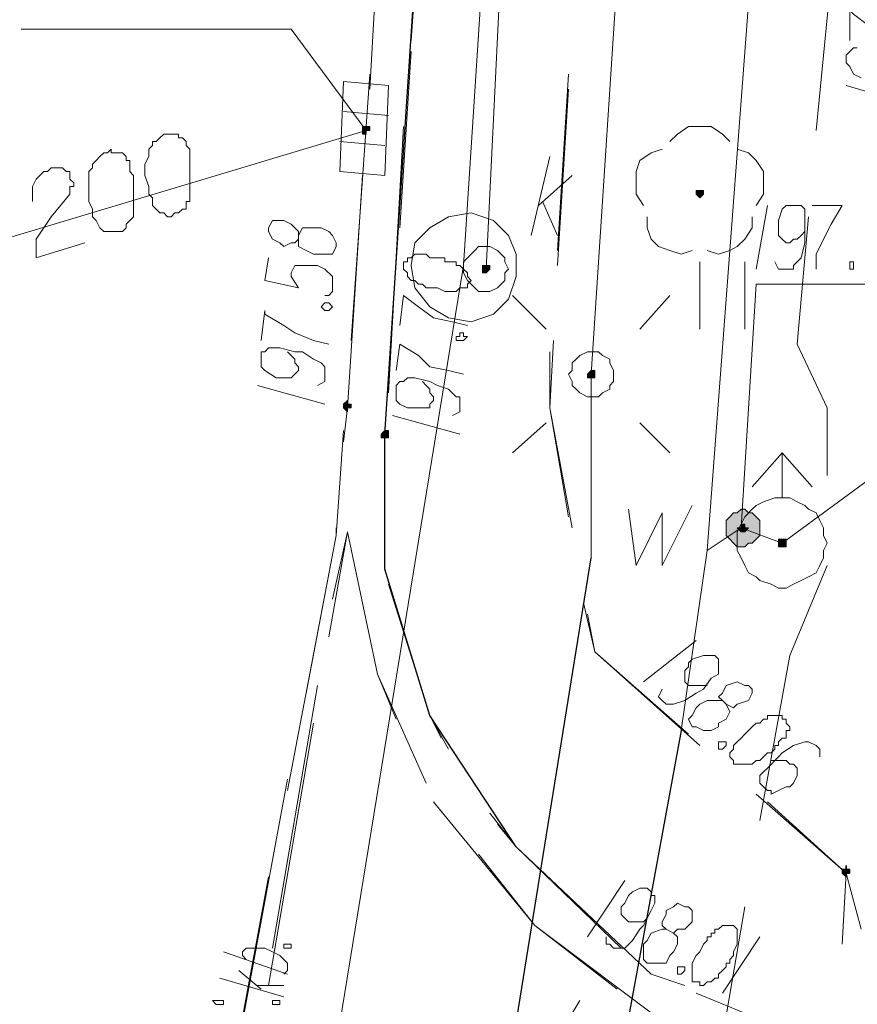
# Model space of a CAD drawing. Header units: metres. Extents: x 7431553 to 7432401, y 5544342 to 5544539.
# Tile 28 of 180: x 7432083.06 to 7432092.52, y 5544420.24 to 5544431.35. Entities that reach past the tile are written whole.
import ezdxf

# ---------------------------------------------------------------- set-up
doc = ezdxf.new("R2010")
doc.units = ezdxf.units.M
doc.header["$MEASUREMENT"] = 0
doc.layers.add('BG-PR90-PB-PZT-PZT01_2026_04_14$0$MAPA DCP', color=7, linetype='Continuous', lineweight=0)
doc.layers.add('PRIMETECH_XREF', color=7, linetype='Continuous', lineweight=5)

# ---------------------------------------------------------------- blocks, each defined once
blk = doc.blocks.new('BG-PR90-PB-PZT-PZT01_2026_04_14$0$Naddrwiną2025_v2klauzulap')
at = {"layer": 'BG-PR90-PB-PZT-PZT01_2026_04_14$0$MAPA DCP', "linetype": 'Continuous', "lineweight": 0, "transparency": 33554559}
for color, points in [(256, [(7431740.619, 5544506.562), (7431740.619, 5544506.562), (7431740.619, 5544506.562), (7431740.619, 5544506.562), (7431740.619, 5544506.562), (7431740.661, 5544506.605), (7431740.661, 5544506.605), (7431740.661, 5544506.605), (7431740.619, 5544506.605), (7431740.619, 5544506.647), (7431740.619, 5544506.647), (7431740.619, 5544506.647), (7431740.619, 5544506.647), (7431740.577, 5544506.647), (7431740.577, 5544506.647), (7431740.577, 5544506.647), (7431740.577, 5544506.605), (7431740.577, 5544506.605), (7431740.534, 5544506.605), (7431740.577, 5544506.605), (7431740.577, 5544506.562), (7431740.577, 5544506.562), (7431740.577, 5544506.562), (7431740.577, 5544506.562), (7431740.577, 5544506.562)]), (5, [(7431736.894, 5544505.843), (7431736.894, 5544505.843), (7431736.894, 5544505.843), (7431736.936, 5544505.843), (7431736.936, 5544505.843), (7431736.936, 5544505.885), (7431736.936, 5544505.885), (7431736.936, 5544505.885), (7431736.936, 5544505.885), (7431736.936, 5544505.927), (7431736.894, 5544505.927), (7431736.894, 5544505.927), (7431736.894, 5544505.927), (7431736.894, 5544505.927), (7431736.851, 5544505.927), (7431736.851, 5544505.927), (7431736.851, 5544505.885), (7431736.851, 5544505.885), (7431736.851, 5544505.885), (7431736.851, 5544505.885), (7431736.851, 5544505.843), (7431736.851, 5544505.843), (7431736.851, 5544505.843)]), (5, [(7431736.724, 5544505.25), (7431736.809, 5544505.25), (7431736.851, 5544505.292), (7431736.894, 5544505.335), (7431736.936, 5544505.377), (7431736.936, 5544505.419), (7431736.936, 5544505.462), (7431736.894, 5544505.504), (7431736.894, 5544505.546), (7431736.851, 5544505.589), (7431736.809, 5544505.631), (7431736.767, 5544505.631), (7431736.682, 5544505.631), (7431736.64, 5544505.631), (7431736.597, 5544505.589), (7431736.555, 5544505.546), (7431736.555, 5544505.504), (7431736.513, 5544505.462), (7431736.513, 5544505.419), (7431736.555, 5544505.377), (7431736.555, 5544505.335), (7431736.597, 5544505.292), (7431736.64, 5544505.25), (7431736.64, 5544505.25)]), (5, [(7431736.724, 5544505.377), (7431736.724, 5544505.377), (7431736.767, 5544505.419), (7431736.767, 5544505.419), (7431736.767, 5544505.419), (7431736.767, 5544505.419), (7431736.767, 5544505.419), (7431736.767, 5544505.462), (7431736.767, 5544505.462), (7431736.767, 5544505.462), (7431736.767, 5544505.462), (7431736.724, 5544505.504), (7431736.724, 5544505.504), (7431736.724, 5544505.504), (7431736.724, 5544505.462), (7431736.682, 5544505.462), (7431736.682, 5544505.462), (7431736.682, 5544505.462), (7431736.682, 5544505.419), (7431736.682, 5544505.419), (7431736.682, 5544505.419), (7431736.682, 5544505.419), (7431736.724, 5544505.419)]), (256, [(7431734.946, 5544503.726), (7431734.946, 5544503.768), (7431734.989, 5544503.768), (7431734.989, 5544503.768), (7431734.989, 5544503.768), (7431734.989, 5544503.768), (7431735.031, 5544503.768), (7431735.031, 5544503.768), (7431735.031, 5544503.768), (7431735.031, 5544503.768), (7431735.031, 5544503.726), (7431735.031, 5544503.726), (7431735.031, 5544503.726), (7431735.031, 5544503.726), (7431735.031, 5544503.684), (7431734.989, 5544503.684), (7431734.989, 5544503.684), (7431734.989, 5544503.684), (7431734.989, 5544503.684)]), (256, [(7431735.666, 5544501.355), (7431735.708, 5544501.355), (7431735.708, 5544501.355), (7431735.708, 5544501.355), (7431735.708, 5544501.398), (7431735.708, 5544501.398), (7431735.708, 5544501.398), (7431735.708, 5544501.398), (7431735.708, 5544501.44), (7431735.708, 5544501.44), (7431735.708, 5544501.44), (7431735.708, 5544501.44), (7431735.666, 5544501.44), (7431735.666, 5544501.44), (7431735.666, 5544501.44), (7431735.666, 5544501.44), (7431735.624, 5544501.44), (7431735.624, 5544501.398), (7431735.624, 5544501.398), (7431735.624, 5544501.398), (7431735.624, 5544501.398)]), (256, [(7431735.37, 5544500.932), (7431735.37, 5544500.932), (7431735.37, 5544500.932), (7431735.37, 5544500.932), (7431735.37, 5544500.932), (7431735.412, 5544500.974), (7431735.412, 5544500.974), (7431735.412, 5544500.974), (7431735.37, 5544500.974), (7431735.37, 5544501.017), (7431735.37, 5544501.017), (7431735.37, 5544501.017), (7431735.37, 5544501.017), (7431735.327, 5544501.017), (7431735.327, 5544501.017), (7431735.327, 5544501.017), (7431735.327, 5544500.974), (7431735.285, 5544500.974), (7431735.285, 5544500.974), (7431735.285, 5544500.974), (7431735.327, 5544500.932), (7431735.327, 5544500.932), (7431735.327, 5544500.932), (7431735.327, 5544500.932), (7431735.327, 5544500.932)])]:
    blk.add_hatch(color=color, dxfattribs=at).paths.add_polyline_path(points)
at = {"layer": 'BG-PR90-PB-PZT-PZT01_2026_04_14$0$MAPA DCP', "linetype": 'Continuous', "lineweight": 0, "true_color": 0x009a00, "transparency": 33554559}
blk.add_hatch(color=94, dxfattribs=at).paths.add_polyline_path([(7431732.999, 5544504.954), (7431732.999, 5544504.954), (7431732.957, 5544504.996), (7431732.957, 5544504.996), (7431732.957, 5544504.996), (7431732.957, 5544504.996), (7431732.914, 5544504.996), (7431732.914, 5544504.996), (7431732.914, 5544504.996), (7431732.914, 5544504.954), (7431732.914, 5544504.954), (7431732.914, 5544504.954), (7431732.914, 5544504.911), (7431732.914, 5544504.911), (7431732.914, 5544504.911), (7431732.957, 5544504.911), (7431732.957, 5544504.911), (7431732.957, 5544504.911), (7431732.957, 5544504.911)])
at = {"layer": 'BG-PR90-PB-PZT-PZT01_2026_04_14$0$MAPA DCP', "linetype": 'Continuous', "lineweight": 0, "true_color": 0x9a3300, "transparency": 33554559}
for points in [[(7431733.803, 5544502.498), (7431733.803, 5544502.498), (7431733.803, 5544502.498), (7431733.846, 5544502.498), (7431733.846, 5544502.498), (7431733.846, 5544502.498), (7431733.846, 5544502.541), (7431733.846, 5544502.541), (7431733.846, 5544502.541), (7431733.846, 5544502.541), (7431733.803, 5544502.583), (7431733.803, 5544502.583), (7431733.803, 5544502.583), (7431733.803, 5544502.583), (7431733.761, 5544502.583), (7431733.761, 5544502.541), (7431733.761, 5544502.541), (7431733.761, 5544502.541), (7431733.761, 5544502.541), (7431733.761, 5544502.498), (7431733.761, 5544502.498), (7431733.761, 5544502.498), (7431733.761, 5544502.498)], [(7431732.237, 5544501.144), (7431732.237, 5544501.144), (7431732.237, 5544501.144), (7431732.237, 5544501.144), (7431732.237, 5544501.144), (7431732.279, 5544501.144), (7431732.279, 5544501.186), (7431732.279, 5544501.186), (7431732.237, 5544501.186), (7431732.237, 5544501.186), (7431732.237, 5544501.228), (7431732.237, 5544501.228), (7431732.237, 5544501.228), (7431732.195, 5544501.228), (7431732.195, 5544501.228), (7431732.195, 5544501.186), (7431732.195, 5544501.186), (7431732.195, 5544501.186), (7431732.195, 5544501.186), (7431732.195, 5544501.144), (7431732.195, 5544501.144), (7431732.195, 5544501.144), (7431732.195, 5544501.144), (7431732.195, 5544501.144), (7431732.195, 5544501.144)]]:
    blk.add_hatch(color=24, dxfattribs=at).paths.add_polyline_path(points)
at = {"layer": 'BG-PR90-PB-PZT-PZT01_2026_04_14$0$MAPA DCP', "linetype": 'Continuous', "lineweight": 25, "transparency": 33554687}
for points in [[(7431740.323, 5544502.879), (7431738.841, 5544501.906), (7431737.19, 5544501.398), (7431735.666, 5544501.398), (7431703.704, 5544503.514), (7431697.354, 5544503.684), (7431695.365, 5544503.811), (7431673.521, 5544505.25), (7431671.489, 5544505.419)], [(7431739.01, 5544504.742), (7431753.065, 5544502.16)], [(7431752.811, 5544501.186), (7431737.063, 5544503.726)]]:
    blk.add_lwpolyline(points, dxfattribs=at)
at = {"layer": 'BG-PR90-PB-PZT-PZT01_2026_04_14$0$MAPA DCP', "color": 1, "linetype": 'Continuous', "lineweight": 18, "transparency": 33554687}
for points in [[(7431770.083, 5544497.757), (7431763.902, 5544498.815), (7431752.811, 5544501.186), (7431737.063, 5544503.726), (7431734.989, 5544503.726), (7431705.313, 5544505.673), (7431674.537, 5544507.663), (7431671.489, 5544507.748), (7431664.504, 5544508.721), (7431660.482, 5544511.304), (7431658.831, 5544513.039), (7431657.053, 5544516.849), (7431656.249, 5544521.04), (7431658.196, 5544542.588), (7431658.873, 5544545.975), (7431662.98, 5544562.612), (7431663.276, 5544568.157), (7431664.334, 5544568.115)], [(7431729.231, 5544506.562), (7431732.237, 5544506.266)], [(7431733.211, 5544506.181), (7431734.65, 5544506.054), (7431735.37, 5544506.393), (7431736.132, 5544506.393)], [(7431737.148, 5544506.393), (7431738.164, 5544505.97), (7431740.026, 5544505.631)], [(7431741, 5544505.462), (7431743.963, 5544504.954)]]:
    blk.add_lwpolyline(points, dxfattribs=at)
at = {"layer": 'BG-PR90-PB-PZT-PZT01_2026_04_14$0$MAPA DCP', "color": 5, "linetype": 'Continuous', "lineweight": 18, "transparency": 33554687}
for points in [[(7431736.978, 5544505.038), (7431702.223, 5544507.663), (7431696.635, 5544508.129), (7431695.365, 5544508.256), (7431692.486, 5544509.06), (7431687.152, 5544510.584), (7431670.219, 5544511.473), (7431664.8, 5544511.769), (7431664.631, 5544511.812), (7431663.572, 5544511.896), (7431661.456, 5544514.225), (7431659.847, 5544514.352), (7431659.551, 5544514.394), (7431659.508, 5544514.394)], [(7431736.894, 5544505.885), (7431735.962, 5544507.155), (7431735.962, 5544510.245)], [(7431736.724, 5544505.419), (7431733.973, 5544505.589), (7431733.973, 5544508.679)], [(7431736.386, 5544505.885), (7431736.386, 5544505.97), (7431736.428, 5544506.054), (7431736.47, 5544506.139), (7431736.513, 5544506.181), (7431736.555, 5544506.266), (7431736.64, 5544506.308), (7431736.724, 5544506.351), (7431736.809, 5544506.351), (7431736.894, 5544506.393), (7431736.978, 5544506.351), (7431737.063, 5544506.351), (7431737.148, 5544506.308), (7431737.232, 5544506.266), (7431737.275, 5544506.181), (7431737.317, 5544506.097), (7431737.359, 5544506.012), (7431737.402, 5544505.927), (7431737.402, 5544505.843), (7431737.359, 5544505.758), (7431737.317, 5544505.631), (7431737.275, 5544505.589), (7431737.232, 5544505.504), (7431737.148, 5544505.462), (7431737.063, 5544505.419), (7431736.978, 5544505.377), (7431736.851, 5544505.377), (7431736.767, 5544505.377), (7431736.682, 5544505.419), (7431736.597, 5544505.462), (7431736.513, 5544505.546), (7431736.47, 5544505.589), (7431736.428, 5544505.673), (7431736.386, 5544505.8), (7431736.386, 5544505.885), (7431735.878, 5544505.885)], [(7431736.259, 5544505.546), (7431735.878, 5544505.885), (7431736.259, 5544506.224)], [(7431736.978, 5544505.038), (7431736.724, 5544505.419), (7431736.894, 5544505.885)], [(7431770.083, 5544499.239), (7431753.065, 5544502.16), (7431739.01, 5544504.742), (7431736.978, 5544505.038)], [(7431736.513, 5544504.149), (7431737.148, 5544504.234), (7431736.555, 5544504.53), (7431737.148, 5544504.53), (7431736.47, 5544504.869)]]:
    blk.add_lwpolyline(points, dxfattribs=at)
at = {"layer": 'BG-PR90-PB-PZT-PZT01_2026_04_14$0$MAPA DCP', "linetype": 'Continuous', "lineweight": 9, "transparency": 33554687}
for points in [[(7431731.221, 5544506.647), (7431730.882, 5544506.647), (7431730.925, 5544506.689), (7431731.052, 5544506.859), (7431731.136, 5544507.028), (7431731.221, 5544507.197), (7431731.263, 5544507.367)], [(7431731.306, 5544506.732), (7431731.306, 5544506.689), (7431731.348, 5544506.647), (7431731.39, 5544506.605), (7431731.475, 5544506.605), (7431731.517, 5544506.647), (7431731.602, 5544506.689), (7431731.644, 5544506.774)], [(7431731.729, 5544506.605), (7431731.941, 5544507.324)], [(7431739.307, 5544506.308), (7431739.222, 5544506.308), (7431739.18, 5544506.266), (7431739.137, 5544506.181), (7431739.137, 5544506.139), (7431739.18, 5544506.012), (7431739.264, 5544505.885), (7431739.307, 5544505.843), (7431739.434, 5544505.716), (7431739.476, 5544505.673), (7431739.518, 5544505.631), (7431739.603, 5544505.631), (7431739.645, 5544505.673), (7431739.688, 5544505.716), (7431739.688, 5544505.758), (7431739.73, 5544505.758), (7431739.688, 5544505.843), (7431739.645, 5544505.927), (7431739.645, 5544505.97), (7431739.603, 5544506.012), (7431739.518, 5544506.054), (7431739.476, 5544506.054), (7431739.434, 5544506.054), (7431739.391, 5544506.012), (7431739.391, 5544505.97), (7431739.349, 5544505.927), (7431739.349, 5544505.885), (7431739.349, 5544505.843), (7431739.349, 5544505.8), (7431739.349, 5544505.758)], [(7431741.339, 5544505.631), (7431741.974, 5544505.208)], [(7431738.672, 5544505.208), (7431738.714, 5544505.25), (7431738.756, 5544505.335), (7431738.714, 5544505.377), (7431738.672, 5544505.504), (7431738.587, 5544505.546), (7431738.545, 5544505.546), (7431738.502, 5544505.504), (7431738.502, 5544505.462), (7431738.46, 5544505.377), (7431738.502, 5544505.25), (7431738.587, 5544505.208), (7431738.629, 5544505.165), (7431738.672, 5544505.208), (7431738.672, 5544505.123), (7431738.672, 5544505.038), (7431738.714, 5544504.954), (7431738.756, 5544504.911), (7431738.841, 5544504.869), (7431738.883, 5544504.827), (7431738.968, 5544504.869), (7431738.968, 5544504.911), (7431739.01, 5544504.996), (7431739.01, 5544505.081), (7431738.968, 5544505.165), (7431738.926, 5544505.165), (7431738.883, 5544505.25), (7431738.799, 5544505.292), (7431738.714, 5544505.25)], [(7431738.545, 5544504.53), (7431738.629, 5544504.488), (7431738.672, 5544504.53), (7431738.714, 5544504.573), (7431738.714, 5544504.615), (7431738.714, 5544504.657), (7431738.672, 5544504.784), (7431738.587, 5544504.911), (7431738.545, 5544504.996), (7431738.418, 5544505.081), (7431738.375, 5544505.165), (7431738.333, 5544505.165), (7431738.291, 5544505.165), (7431738.248, 5544505.165), (7431738.206, 5544505.165), (7431738.164, 5544505.123), (7431738.164, 5544505.081), (7431738.164, 5544505.038), (7431738.164, 5544504.996), (7431738.206, 5544504.869), (7431738.248, 5544504.827), (7431738.291, 5544504.827), (7431738.333, 5544504.784), (7431738.375, 5544504.784), (7431738.418, 5544504.784), (7431738.46, 5544504.784), (7431738.502, 5544504.827), (7431738.502, 5544504.869), (7431738.502, 5544504.911), (7431738.502, 5544504.996), (7431738.502, 5544505.038)], [(7431737.994, 5544504.911), (7431738.46, 5544504.319)], [(7431741.254, 5544504.573), (7431741.296, 5544504.657), (7431741.254, 5544504.7), (7431741.254, 5544504.784), (7431741.169, 5544504.869), (7431741.085, 5544504.869), (7431741.042, 5544504.869), (7431741, 5544504.827), (7431741, 5544504.784), (7431740.958, 5544504.7), (7431741, 5544504.657), (7431741.042, 5544504.573), (7431741.085, 5544504.573), (7431741.169, 5544504.53), (7431741.212, 5544504.53), (7431741.254, 5544504.573), (7431741.254, 5544504.53), (7431741.296, 5544504.403), (7431741.381, 5544504.361), (7431741.423, 5544504.319), (7431741.508, 5544504.319), (7431741.593, 5544504.319), (7431741.635, 5544504.361), (7431741.635, 5544504.403), (7431741.635, 5544504.488), (7431741.635, 5544504.573), (7431741.55, 5544504.615), (7431741.508, 5544504.657), (7431741.423, 5544504.7), (7431741.339, 5544504.7), (7431741.296, 5544504.657)], [(7431741.339, 5544503.895), (7431741.423, 5544503.895), (7431741.423, 5544503.938), (7431741.466, 5544503.98), (7431741.466, 5544504.022), (7431741.466, 5544504.065), (7431741.466, 5544504.107), (7431741.381, 5544504.192), (7431741.254, 5544504.276), (7431741.212, 5544504.319), (7431741.042, 5544504.403), (7431740.958, 5544504.446), (7431740.915, 5544504.446), (7431740.873, 5544504.446), (7431740.873, 5544504.403), (7431740.831, 5544504.403), (7431740.788, 5544504.361), (7431740.788, 5544504.276), (7431740.831, 5544504.192), (7431740.873, 5544504.149), (7431740.958, 5544504.107), (7431741, 5544504.065), (7431741.085, 5544504.065), (7431741.127, 5544504.107), (7431741.169, 5544504.149), (7431741.169, 5544504.234), (7431741.169, 5544504.319), (7431741.127, 5544504.361)], [(7431740.704, 5544504.107), (7431741.339, 5544503.684)], [(7431742.058, 5544503.599), (7431742.693, 5544503.218)], [(7431734.438, 5544501.567), (7431734.1, 5544501.609), (7431734.227, 5544501.779), (7431734.354, 5544501.948), (7431734.396, 5544502.16), (7431734.438, 5544502.329)], [(7431734.946, 5544501.525), (7431734.65, 5544501.567), (7431734.777, 5544501.779), (7431734.904, 5544501.906), (7431734.946, 5544502.117), (7431734.989, 5544502.287)], [(7431735.454, 5544502.16), (7431735.412, 5544502.244), (7431735.243, 5544502.244), (7431735.243, 5544502.202), (7431735.158, 5544502.117), (7431735.116, 5544501.99), (7431735.073, 5544501.906), (7431735.031, 5544501.736), (7431735.031, 5544501.652), (7431735.073, 5544501.609), (7431735.073, 5544501.567), (7431735.116, 5544501.525), (7431735.158, 5544501.525), (7431735.2, 5544501.525), (7431735.243, 5544501.525), (7431735.285, 5544501.525), (7431735.327, 5544501.567), (7431735.37, 5544501.652), (7431735.37, 5544501.736), (7431735.37, 5544501.779), (7431735.37, 5544501.863), (7431735.37, 5544501.906), (7431735.327, 5544501.906), (7431735.285, 5544501.948), (7431735.243, 5544501.948), (7431735.2, 5544501.906), (7431735.158, 5544501.906), (7431735.116, 5544501.863), (7431735.073, 5544501.821)], [(7431735.454, 5544501.482), (7431735.666, 5544502.244)], [(7431733.465, 5544500.424), (7431733.38, 5544500.424), (7431733.338, 5544500.382), (7431733.295, 5544500.339), (7431733.253, 5544500.255), (7431733.253, 5544500.17), (7431733.253, 5544500.128), (7431733.338, 5544500.085), (7431733.38, 5544500.085), (7431733.465, 5544500.128), (7431733.507, 5544500.212), (7431733.549, 5544500.255), (7431733.507, 5544500.339), (7431733.507, 5544500.382), (7431733.465, 5544500.424), (7431733.549, 5544500.424), (7431733.592, 5544500.509), (7431733.634, 5544500.593), (7431733.634, 5544500.636), (7431733.634, 5544500.763), (7431733.634, 5544500.805), (7431733.549, 5544500.847), (7431733.507, 5544500.847), (7431733.422, 5544500.805), (7431733.38, 5544500.763), (7431733.338, 5544500.678), (7431733.338, 5544500.636), (7431733.338, 5544500.551), (7431733.338, 5544500.466), (7431733.422, 5544500.424)], [(7431733.676, 5544500.085), (7431733.93, 5544500.043), (7431734.015, 5544500.424), (7431733.888, 5544500.339), (7431733.846, 5544500.339), (7431733.761, 5544500.382), (7431733.761, 5544500.466), (7431733.761, 5544500.551), (7431733.761, 5544500.636), (7431733.803, 5544500.72), (7431733.888, 5544500.805), (7431733.973, 5544500.805), (7431734.057, 5544500.805), (7431734.1, 5544500.763), (7431734.1, 5544500.72)], [(7431734.608, 5544500.001), (7431734.269, 5544500.043), (7431734.311, 5544500.043), (7431734.438, 5544500.255), (7431734.523, 5544500.382), (7431734.608, 5544500.593), (7431734.65, 5544500.763)], [(7431735.116, 5544500.636), (7431735.073, 5544500.72), (7431734.904, 5544500.72), (7431734.862, 5544500.678), (7431734.819, 5544500.593), (7431734.735, 5544500.466), (7431734.735, 5544500.382), (7431734.692, 5544500.212), (7431734.692, 5544500.128), (7431734.692, 5544500.085), (7431734.735, 5544500.043), (7431734.735, 5544500.001), (7431734.777, 5544500.001), (7431734.862, 5544500.001), (7431734.904, 5544500.001), (7431734.946, 5544500.043), (7431735.031, 5544500.17), (7431735.031, 5544500.212), (7431735.031, 5544500.255), (7431735.031, 5544500.339), (7431734.989, 5544500.382), (7431734.946, 5544500.424), (7431734.904, 5544500.424), (7431734.862, 5544500.382), (7431734.819, 5544500.382), (7431734.777, 5544500.339), (7431734.735, 5544500.297)], [(7431735.116, 5544499.958), (7431735.327, 5544500.72)], [(7431741.593, 5544499.831), (7431741.55, 5544499.789), (7431741.508, 5544499.789), (7431741.466, 5544499.831), (7431741.466, 5544499.916), (7431741.466, 5544500.043), (7431741.508, 5544500.128), (7431741.55, 5544500.212), (7431741.635, 5544500.297), (7431741.677, 5544500.297), (7431741.72, 5544500.297), (7431741.762, 5544500.255)], [(7431741.762, 5544500.297), (7431741.508, 5544499.577)], [(7431742.016, 5544500.255), (7431741.804, 5544499.535)], [(7431741.889, 5544499.958), (7431741.889, 5544500.255)], [(7431741.931, 5544500.001), (7431741.72, 5544499.747)]]:
    blk.add_lwpolyline(points, dxfattribs=at)
at = {"layer": 'BG-PR90-PB-PZT-PZT01_2026_04_14$0$MAPA DCP', "linetype": 'Continuous', "lineweight": 18, "transparency": 33554687}
for points in [[(7431741.254, 5544506.774), (7431740.619, 5544506.605), (7431739.73, 5544505.589)], [(7431739.815, 5544505.716), (7431740.619, 5544506.605), (7431741.423, 5544506.562)], [(7431742.397, 5544506.562), (7431742.651, 5544506.562), (7431741.974, 5544504.911)], [(7431734.481, 5544505.462), (7431733.719, 5544505.462)], [(7431733.719, 5544504.954), (7431734.481, 5544504.954)], [(7431737.698, 5544503.684), (7431738.121, 5544503.768), (7431739.18, 5544504.954)], [(7431739.053, 5544504.827), (7431738.121, 5544503.768), (7431737.571, 5544503.641)], [(7431741.889, 5544504.784), (7431741.762, 5544504.403), (7431740.323, 5544502.879), (7431739.942, 5544502.583)], [(7431740.407, 5544502.456), (7431741.212, 5544503.091), (7431742.355, 5544504.615), (7431742.355, 5544504.7)], [(7431734.1, 5544504.615), (7431734.481, 5544504.276)], [(7431735.878, 5544504.615), (7431735.539, 5544504.276)], [(7431739.815, 5544501.948), (7431741.212, 5544503.091), (7431741.931, 5544504.022)], [(7431741.466, 5544504.065), (7431740.323, 5544502.879), (7431740.069, 5544502.668)], [(7431733.592, 5544503.345), (7431731.602, 5544503.472)], [(7431731.771, 5544503.472), (7431733.761, 5544503.345)], [(7431733.084, 5544503.133), (7431732.745, 5544503.514)], [(7431736.597, 5544503.472), (7431735.37, 5544503.26), (7431734.608, 5544503.303)], [(7431734.735, 5544503.26), (7431735.37, 5544503.26), (7431736.724, 5544503.514)], [(7431733.041, 5544503.176), (7431733.422, 5544503.345)], [(7431733.422, 5544503.049), (7431732.533, 5544503.26)], [(7431734.1, 5544502.837), (7431734.481, 5544503.218)], [(7431735.878, 5544502.837), (7431735.539, 5544503.218)], [(7431739.222, 5544502.117), (7431738.841, 5544501.906), (7431737.359, 5544501.44)], [(7431739.095, 5544502.033), (7431738.841, 5544501.906), (7431737.19, 5544501.398), (7431736.216, 5544501.398)], [(7431731.221, 5544501.694), (7431728.215, 5544501.906)], [(7431736.767, 5544500.974), (7431738.375, 5544501.313), (7431739.603, 5544501.863)], [(7431733.338, 5544501.567), (7431731.348, 5544501.694)], [(7431735.2, 5544501.44), (7431732.195, 5544501.609)], [(7431736.343, 5544501.398), (7431735.666, 5544501.398), (7431734.354, 5544501.482)], [(7431737.529, 5544500.805), (7431736.767, 5544500.974), (7431738.375, 5544501.313), (7431738.883, 5544501.525)], [(7431728.766, 5544501.398), (7431731.771, 5544501.228)], [(7431734.608, 5544501.017), (7431731.602, 5544501.228)], [(7431732.745, 5544501.144), (7431735.37, 5544500.974), (7431735.751, 5544500.932)], [(7431738.587, 5544500.509), (7431736.809, 5544500.847), (7431735.624, 5544500.932)], [(7431737.952, 5544500.763), (7431736.767, 5544500.974)], [(7431736.724, 5544500.847), (7431736.809, 5544500.847), (7431739.688, 5544500.297)], [(7431741.466, 5544500.128), (7431738.502, 5544500.636)], [(7431741.889, 5544500.085), (7431738.926, 5544500.593)], [(7431742.524, 5544499.747), (7431739.561, 5544500.297)], [(7431740.661, 5544500.085), (7431743.625, 5544499.535)]]:
    blk.add_lwpolyline(points, dxfattribs=at)
at = {"layer": 'BG-PR90-PB-PZT-PZT01_2026_04_14$0$MAPA DCP', "color": 5, "linetype": 'Continuous', "lineweight": 9, "transparency": 33554687}
blk.add_lwpolyline([(7431733.719, 5544506.647), (7431733.719, 5544506.689), (7431733.803, 5544506.689), (7431733.803, 5544506.647), (7431733.761, 5544506.647)], close=True, dxfattribs=at)
for points in [[(7431733.084, 5544506.224), (7431733.084, 5544506.562), (7431733.295, 5544506.435), (7431733.465, 5544506.351), (7431733.634, 5544506.266), (7431733.803, 5544506.266)], [(7431733.719, 5544505.8), (7431733.803, 5544505.843), (7431733.803, 5544506.012), (7431733.761, 5544506.012), (7431733.676, 5544506.097), (7431733.507, 5544506.139), (7431733.422, 5544506.139), (7431733.253, 5544506.139), (7431733.168, 5544506.139), (7431733.126, 5544506.139), (7431733.084, 5544506.097), (7431733.084, 5544506.054), (7431733.084, 5544506.012), (7431733.084, 5544505.97), (7431733.084, 5544505.927), (7431733.126, 5544505.885), (7431733.253, 5544505.843), (7431733.295, 5544505.843), (7431733.338, 5544505.843), (7431733.422, 5544505.843), (7431733.465, 5544505.885), (7431733.507, 5544505.927), (7431733.507, 5544505.97), (7431733.465, 5544506.012), (7431733.465, 5544506.054), (7431733.422, 5544506.097), (7431733.38, 5544506.139), (7431733.338, 5544506.139)], [(7431733.084, 5544505.716), (7431733.803, 5544505.589)]]:
    blk.add_lwpolyline(points, dxfattribs=at)
at = {"layer": 'BG-PR90-PB-PZT-PZT01_2026_04_14$0$MAPA DCP', "linetype": 'Continuous', "lineweight": -3, "transparency": 33554687}
blk.add_lwpolyline([(7431740.619, 5544506.562), (7431740.619, 5544506.562), (7431740.619, 5544506.562), (7431740.619, 5544506.562), (7431740.619, 5544506.562), (7431740.661, 5544506.605), (7431740.661, 5544506.605), (7431740.661, 5544506.605), (7431740.619, 5544506.605), (7431740.619, 5544506.647), (7431740.619, 5544506.647), (7431740.619, 5544506.647), (7431740.619, 5544506.647), (7431740.577, 5544506.647), (7431740.577, 5544506.647), (7431740.577, 5544506.647), (7431740.577, 5544506.605), (7431740.577, 5544506.605), (7431740.534, 5544506.605), (7431740.577, 5544506.605), (7431740.577, 5544506.562), (7431740.577, 5544506.562), (7431740.577, 5544506.562), (7431740.577, 5544506.562), (7431740.577, 5544506.562)], dxfattribs=at)
at = {"layer": 'BG-PR90-PB-PZT-PZT01_2026_04_14$0$MAPA DCP', "linetype": 'Continuous', "lineweight": 0, "transparency": 33554687}
for points in [[(7431740.619, 5544506.562), (7431740.619, 5544506.562), (7431740.619, 5544506.562), (7431740.619, 5544506.562), (7431740.619, 5544506.562), (7431740.661, 5544506.605), (7431740.661, 5544506.605), (7431740.661, 5544506.605), (7431740.619, 5544506.605), (7431740.619, 5544506.647), (7431740.619, 5544506.647), (7431740.619, 5544506.647), (7431740.619, 5544506.647), (7431740.577, 5544506.647), (7431740.577, 5544506.647), (7431740.577, 5544506.647), (7431740.577, 5544506.605), (7431740.577, 5544506.605), (7431740.534, 5544506.605), (7431740.577, 5544506.605), (7431740.577, 5544506.562), (7431740.577, 5544506.562), (7431740.577, 5544506.562), (7431740.577, 5544506.562)], [(7431734.946, 5544503.726), (7431734.946, 5544503.768), (7431734.989, 5544503.768), (7431734.989, 5544503.768), (7431734.989, 5544503.768), (7431734.989, 5544503.768), (7431735.031, 5544503.768), (7431735.031, 5544503.768), (7431735.031, 5544503.768), (7431735.031, 5544503.768), (7431735.031, 5544503.726), (7431735.031, 5544503.726), (7431735.031, 5544503.726), (7431735.031, 5544503.726), (7431735.031, 5544503.684), (7431734.989, 5544503.684), (7431734.989, 5544503.684), (7431734.989, 5544503.684), (7431734.989, 5544503.684), (7431734.946, 5544503.726), (7431734.946, 5544503.726)], [(7431735.666, 5544501.355), (7431735.708, 5544501.355), (7431735.708, 5544501.355), (7431735.708, 5544501.355), (7431735.708, 5544501.398), (7431735.708, 5544501.398), (7431735.708, 5544501.398), (7431735.708, 5544501.398), (7431735.708, 5544501.44), (7431735.708, 5544501.44), (7431735.708, 5544501.44), (7431735.708, 5544501.44), (7431735.666, 5544501.44), (7431735.666, 5544501.44), (7431735.666, 5544501.44), (7431735.666, 5544501.44), (7431735.624, 5544501.44), (7431735.624, 5544501.398), (7431735.624, 5544501.398), (7431735.624, 5544501.398), (7431735.624, 5544501.398), (7431735.666, 5544501.355), (7431735.666, 5544501.355)], [(7431735.37, 5544500.932), (7431735.37, 5544500.932), (7431735.37, 5544500.932), (7431735.37, 5544500.932), (7431735.37, 5544500.932), (7431735.412, 5544500.974), (7431735.412, 5544500.974), (7431735.412, 5544500.974), (7431735.37, 5544500.974), (7431735.37, 5544501.017), (7431735.37, 5544501.017), (7431735.37, 5544501.017), (7431735.37, 5544501.017), (7431735.327, 5544501.017), (7431735.327, 5544501.017), (7431735.327, 5544501.017), (7431735.327, 5544500.974), (7431735.285, 5544500.974), (7431735.285, 5544500.974), (7431735.285, 5544500.974), (7431735.327, 5544500.932), (7431735.327, 5544500.932), (7431735.327, 5544500.932), (7431735.327, 5544500.932)]]:
    blk.add_lwpolyline(points, close=True, dxfattribs=at)
at = {"layer": 'BG-PR90-PB-PZT-PZT01_2026_04_14$0$MAPA DCP', "linetype": 'Continuous', "lineweight": 0, "transparency": 33554495}
blk.add_lwpolyline([(7431740.534, 5544506.605), (7431740.577, 5544506.605)], dxfattribs=at)
at = {"layer": 'BG-PR90-PB-PZT-PZT01_2026_04_14$0$MAPA DCP', "color": 5, "linetype": 'Continuous', "lineweight": 0, "transparency": 33554687}
for points in [[(7431736.894, 5544505.843), (7431736.894, 5544505.843), (7431736.894, 5544505.843), (7431736.936, 5544505.843), (7431736.936, 5544505.843), (7431736.936, 5544505.885), (7431736.936, 5544505.885), (7431736.936, 5544505.885), (7431736.936, 5544505.885), (7431736.936, 5544505.927), (7431736.894, 5544505.927), (7431736.894, 5544505.927), (7431736.894, 5544505.927), (7431736.894, 5544505.927), (7431736.851, 5544505.927), (7431736.851, 5544505.927), (7431736.851, 5544505.885), (7431736.851, 5544505.885), (7431736.851, 5544505.885), (7431736.851, 5544505.885), (7431736.851, 5544505.843), (7431736.851, 5544505.843), (7431736.851, 5544505.843)], [(7431736.724, 5544505.25), (7431736.809, 5544505.25), (7431736.851, 5544505.292), (7431736.894, 5544505.335), (7431736.936, 5544505.377), (7431736.936, 5544505.419), (7431736.936, 5544505.462), (7431736.894, 5544505.504), (7431736.894, 5544505.546), (7431736.851, 5544505.589), (7431736.809, 5544505.631), (7431736.767, 5544505.631), (7431736.682, 5544505.631), (7431736.64, 5544505.631), (7431736.597, 5544505.589), (7431736.555, 5544505.546), (7431736.555, 5544505.504), (7431736.513, 5544505.462), (7431736.513, 5544505.419), (7431736.555, 5544505.377), (7431736.555, 5544505.335), (7431736.597, 5544505.292), (7431736.64, 5544505.25)], [(7431736.724, 5544505.377), (7431736.724, 5544505.377), (7431736.767, 5544505.419), (7431736.767, 5544505.419), (7431736.767, 5544505.419), (7431736.767, 5544505.419), (7431736.767, 5544505.419), (7431736.767, 5544505.462), (7431736.767, 5544505.462), (7431736.767, 5544505.462), (7431736.767, 5544505.462), (7431736.724, 5544505.504), (7431736.724, 5544505.504), (7431736.724, 5544505.504), (7431736.724, 5544505.462), (7431736.682, 5544505.462), (7431736.682, 5544505.462), (7431736.682, 5544505.462), (7431736.682, 5544505.419), (7431736.682, 5544505.419), (7431736.682, 5544505.419), (7431736.682, 5544505.419), (7431736.724, 5544505.419)]]:
    blk.add_lwpolyline(points, close=True, dxfattribs=at)
at = {"layer": 'BG-PR90-PB-PZT-PZT01_2026_04_14$0$MAPA DCP', "linetype": 'Continuous', "lineweight": 9, "transparency": 33554687}
for points in [[(7431738.883, 5544505.927), (7431738.883, 5544505.885), (7431738.841, 5544505.885), (7431738.841, 5544505.716), (7431738.883, 5544505.716), (7431738.883, 5544505.673), (7431738.926, 5544505.631), (7431738.926, 5544505.589), (7431738.968, 5544505.546), (7431739.053, 5544505.462), (7431739.095, 5544505.419), (7431739.137, 5544505.377), (7431739.18, 5544505.335), (7431739.222, 5544505.335), (7431739.264, 5544505.292), (7431739.307, 5544505.292), (7431739.349, 5544505.335), (7431739.391, 5544505.335), (7431739.391, 5544505.377), (7431739.391, 5544505.419), (7431739.391, 5544505.462), (7431739.391, 5544505.504), (7431739.391, 5544505.546), (7431739.349, 5544505.589), (7431739.349, 5544505.631), (7431739.307, 5544505.673), (7431739.264, 5544505.716), (7431739.264, 5544505.758), (7431739.222, 5544505.8), (7431739.18, 5544505.8), (7431739.18, 5544505.843), (7431739.137, 5544505.843), (7431739.095, 5544505.885), (7431739.095, 5544505.927), (7431739.053, 5544505.927), (7431739.01, 5544505.927), (7431739.01, 5544505.97), (7431738.968, 5544505.97), (7431738.926, 5544505.927)], [(7431741.212, 5544505.335), (7431741.212, 5544505.208), (7431741.254, 5544505.165), (7431741.254, 5544505.123), (7431741.296, 5544505.123), (7431741.296, 5544505.081), (7431741.339, 5544505.081), (7431741.339, 5544505.038), (7431741.381, 5544505.038), (7431741.423, 5544504.996), (7431741.508, 5544504.954), (7431741.55, 5544504.911), (7431741.635, 5544504.869), (7431741.677, 5544504.869), (7431741.72, 5544504.869), (7431741.762, 5544504.869), (7431741.804, 5544504.869), (7431741.847, 5544504.869), (7431741.847, 5544504.911), (7431741.847, 5544504.954), (7431741.889, 5544504.954), (7431741.889, 5544504.996), (7431741.847, 5544505.038), (7431741.847, 5544505.081), (7431741.804, 5544505.123), (7431741.804, 5544505.165), (7431741.762, 5544505.165), (7431741.72, 5544505.208), (7431741.677, 5544505.25), (7431741.635, 5544505.25), (7431741.635, 5544505.292), (7431741.593, 5544505.292), (7431741.55, 5544505.335), (7431741.508, 5544505.335), (7431741.423, 5544505.377), (7431741.381, 5544505.377), (7431741.339, 5544505.377), (7431741.296, 5544505.377), (7431741.254, 5544505.377)], [(7431739.137, 5544505.208), (7431739.137, 5544505.25), (7431739.18, 5544505.25), (7431739.222, 5544505.208), (7431739.222, 5544505.165), (7431739.18, 5544505.165), (7431739.137, 5544505.165)], [(7431741.677, 5544504.742), (7431741.677, 5544504.784), (7431741.72, 5544504.784), (7431741.762, 5544504.742), (7431741.762, 5544504.7), (7431741.72, 5544504.7), (7431741.677, 5544504.7)], [(7431733.761, 5544501.609), (7431733.803, 5544501.609), (7431733.846, 5544501.652), (7431733.888, 5544501.652), (7431733.93, 5544501.694), (7431733.93, 5544501.736), (7431733.973, 5544501.779), (7431733.973, 5544501.821), (7431734.015, 5544501.863), (7431734.015, 5544501.906), (7431734.015, 5544501.99), (7431734.057, 5544502.075), (7431734.057, 5544502.16), (7431734.057, 5544502.202), (7431734.015, 5544502.244), (7431734.015, 5544502.287), (7431734.015, 5544502.329), (7431733.973, 5544502.329), (7431733.93, 5544502.371), (7431733.888, 5544502.329), (7431733.846, 5544502.329), (7431733.803, 5544502.287), (7431733.761, 5544502.244), (7431733.761, 5544502.202), (7431733.719, 5544502.202), (7431733.719, 5544502.16), (7431733.719, 5544502.117), (7431733.719, 5544502.075), (7431733.676, 5544502.075), (7431733.676, 5544502.033), (7431733.676, 5544501.948), (7431733.676, 5544501.906), (7431733.634, 5544501.863), (7431733.634, 5544501.821), (7431733.634, 5544501.779), (7431733.634, 5544501.736), (7431733.676, 5544501.694), (7431733.676, 5544501.652), (7431733.719, 5544501.652), (7431733.719, 5544501.609)], [(7431734.565, 5544502.202), (7431734.565, 5544502.244), (7431734.523, 5544502.244), (7431734.523, 5544502.287), (7431734.565, 5544502.287), (7431734.565, 5544502.329), (7431734.608, 5544502.287), (7431734.608, 5544502.244), (7431734.608, 5544502.202)], [(7431734.227, 5544500.678), (7431734.184, 5544500.72), (7431734.184, 5544500.763), (7431734.227, 5544500.805), (7431734.269, 5544500.763), (7431734.269, 5544500.72)], [(7431741.466, 5544500.255), (7431741.423, 5544500.255), (7431741.423, 5544500.339), (7431741.466, 5544500.339), (7431741.466, 5544500.297)], [(7431742.101, 5544500.128), (7431742.058, 5544500.128), (7431742.058, 5544500.212), (7431742.101, 5544500.212), (7431742.101, 5544500.17)], [(7431742.058, 5544499.45), (7431742.058, 5544499.577), (7431742.101, 5544499.577), (7431742.101, 5544499.493)]]:
    blk.add_lwpolyline(points, close=True, dxfattribs=at)
at = {"layer": 'BG-PR90-PB-PZT-PZT01_2026_04_14$0$MAPA DCP', "color": 24, "linetype": 'Continuous', "lineweight": 18, "true_color": 0x9a3300, "transparency": 33554687}
for points in [[(7431733.803, 5544502.541), (7431729.485, 5544502.752), (7431729.485, 5544505.843)], [(7431770.083, 5544496.36), (7431754.758, 5544498.858), (7431733.761, 5544502.287), (7431688.803, 5544505.208)], [(7431732.068, 5544501.44), (7431732.025, 5544500.932)], [(7431732.406, 5544501.398), (7431732.364, 5544500.89)], [(7431732.237, 5544501.186), (7431731.094, 5544500.339), (7431731.094, 5544497.291)], [(7431732.237, 5544501.186), (7431734.269, 5544494.413)], [(7431733.041, 5544497.418), (7431732.872, 5544497.418), (7431732.787, 5544497.461), (7431732.745, 5544497.503), (7431732.703, 5544497.545), (7431732.703, 5544497.588), (7431732.66, 5544497.63), (7431732.66, 5544497.672), (7431732.66, 5544497.715), (7431732.66, 5544497.757), (7431732.703, 5544497.799), (7431732.703, 5544497.842), (7431732.745, 5544497.842), (7431732.787, 5544497.842), (7431732.83, 5544497.884), (7431732.872, 5544497.884), (7431732.872, 5544497.842), (7431732.914, 5544497.842), (7431732.957, 5544497.842), (7431733.211, 5544497.63), (7431733.465, 5544497.461), (7431733.676, 5544497.461), (7431733.507, 5544498.011)]]:
    blk.add_lwpolyline(points, dxfattribs=at)
at = {"layer": 'BG-PR90-PB-PZT-PZT01_2026_04_14$0$MAPA DCP', "color": 94, "linetype": 'Continuous', "lineweight": 18, "true_color": 0x009a00, "transparency": 33554687}
for points in [[(7431732.449, 5544505.377), (7431732.491, 5544505.504), (7431732.576, 5544505.589), (7431732.703, 5544505.673), (7431732.83, 5544505.673), (7431732.957, 5544505.673), (7431733.084, 5544505.589)], [(7431733.211, 5544505.546), (7431733.338, 5544505.546), (7431733.465, 5544505.462), (7431733.549, 5544505.377), (7431733.592, 5544505.292), (7431733.634, 5544505.165), (7431733.592, 5544505.038)], [(7431732.364, 5544504.615), (7431732.279, 5544504.7), (7431732.195, 5544504.827), (7431732.195, 5544505.081), (7431732.279, 5544505.208), (7431732.364, 5544505.292)], [(7431733.592, 5544504.869), (7431733.634, 5544504.742), (7431733.592, 5544504.615), (7431733.549, 5544504.488), (7431733.465, 5544504.403), (7431733.338, 5544504.361), (7431733.211, 5544504.361)], [(7431733.084, 5544504.319), (7431732.957, 5544504.234), (7431732.703, 5544504.234), (7431732.576, 5544504.276), (7431732.491, 5544504.403), (7431732.449, 5544504.53)]]:
    blk.add_lwpolyline(points, dxfattribs=at)
at = {"layer": 'BG-PR90-PB-PZT-PZT01_2026_04_14$0$MAPA DCP', "color": 94, "linetype": 'Continuous', "lineweight": 0, "true_color": 0x009a00, "transparency": 33554687}
blk.add_lwpolyline([(7431732.999, 5544504.954), (7431732.999, 5544504.954), (7431732.957, 5544504.996), (7431732.957, 5544504.996), (7431732.957, 5544504.996), (7431732.957, 5544504.996), (7431732.914, 5544504.996), (7431732.914, 5544504.996), (7431732.914, 5544504.996), (7431732.914, 5544504.954), (7431732.914, 5544504.954), (7431732.914, 5544504.954), (7431732.914, 5544504.911), (7431732.914, 5544504.911), (7431732.914, 5544504.911), (7431732.957, 5544504.911), (7431732.957, 5544504.911), (7431732.957, 5544504.911), (7431732.957, 5544504.911)], close=True, dxfattribs=at)
at = {"layer": 'BG-PR90-PB-PZT-PZT01_2026_04_14$0$MAPA DCP', "linetype": 'Continuous', "lineweight": 18, "transparency": 33554687}
for points in [[(7431734.735, 5544503.726), (7431734.735, 5544503.811), (7431734.777, 5544503.853), (7431734.819, 5544503.938), (7431734.862, 5544503.938), (7431734.946, 5544503.98), (7431734.989, 5544503.98), (7431735.073, 5544503.98), (7431735.116, 5544503.938), (7431735.158, 5544503.938), (7431735.2, 5544503.853), (7431735.243, 5544503.811), (7431735.243, 5544503.726), (7431735.243, 5544503.684), (7431735.2, 5544503.599), (7431735.158, 5544503.557), (7431735.116, 5544503.514), (7431735.073, 5544503.514), (7431734.989, 5544503.472), (7431734.946, 5544503.514), (7431734.862, 5544503.514), (7431734.819, 5544503.557), (7431734.777, 5544503.599), (7431734.735, 5544503.684)], [(7431733.549, 5544502.541), (7431733.549, 5544502.583), (7431733.592, 5544502.668), (7431733.634, 5544502.71), (7431733.676, 5544502.752), (7431733.719, 5544502.752), (7431733.803, 5544502.795), (7431733.846, 5544502.752), (7431733.93, 5544502.752), (7431733.973, 5544502.71), (7431734.015, 5544502.668), (7431734.057, 5544502.583), (7431734.057, 5544502.541), (7431734.057, 5544502.456), (7431734.015, 5544502.414), (7431733.973, 5544502.371), (7431733.93, 5544502.329), (7431733.846, 5544502.287), (7431733.803, 5544502.287), (7431733.719, 5544502.287), (7431733.676, 5544502.329), (7431733.634, 5544502.371), (7431733.592, 5544502.414), (7431733.549, 5544502.456)]]:
    blk.add_lwpolyline(points, close=True, dxfattribs=at)
at = {"layer": 'BG-PR90-PB-PZT-PZT01_2026_04_14$0$MAPA DCP', "color": 24, "linetype": 'Continuous', "lineweight": 18, "true_color": 0x9a3300, "transparency": 33554687}
for points in [[(7431733.761, 5544501.694), (7431733.507, 5544501.736), (7431733.338, 5544501.906), (7431733.211, 5544502.117), (7431733.168, 5544502.371), (7431733.253, 5544502.625), (7431733.422, 5544502.795), (7431733.634, 5544502.879), (7431733.888, 5544502.879), (7431734.142, 5544502.795), (7431734.311, 5544502.625), (7431734.396, 5544502.371), (7431734.354, 5544502.117), (7431734.227, 5544501.906), (7431734.015, 5544501.736)], [(7431731.729, 5544501.44), (7431732.745, 5544501.398), (7431732.703, 5544500.89), (7431731.687, 5544500.932)], [(7431732.279, 5544498.942), (7431732.279, 5544498.9), (7431732.322, 5544498.858), (7431732.364, 5544498.815), (7431732.364, 5544498.773), (7431732.406, 5544498.773), (7431732.449, 5544498.731), (7431732.491, 5544498.731), (7431732.533, 5544498.731), (7431732.618, 5544498.688), (7431732.66, 5544498.688), (7431732.745, 5544498.688), (7431732.872, 5544498.731), (7431732.957, 5544498.731), (7431732.999, 5544498.773), (7431733.084, 5544498.773), (7431733.126, 5544498.815), (7431733.168, 5544498.858), (7431733.168, 5544498.9), (7431733.211, 5544498.942), (7431733.211, 5544498.985), (7431733.168, 5544499.027), (7431733.168, 5544499.069), (7431733.126, 5544499.112), (7431733.126, 5544499.154), (7431733.041, 5544499.154), (7431733.041, 5544499.196), (7431732.999, 5544499.196), (7431732.957, 5544499.196), (7431732.914, 5544499.196), (7431732.872, 5544499.196), (7431732.83, 5544499.196), (7431732.787, 5544499.196), (7431732.745, 5544499.196), (7431732.703, 5544499.196), (7431732.66, 5544499.196), (7431732.618, 5544499.196), (7431732.576, 5544499.196), (7431732.533, 5544499.196), (7431732.491, 5544499.196), (7431732.449, 5544499.196), (7431732.406, 5544499.154), (7431732.364, 5544499.154), (7431732.322, 5544499.112), (7431732.322, 5544499.069), (7431732.279, 5544499.069), (7431732.279, 5544499.027), (7431732.279, 5544498.985)], [(7431732.491, 5544498.265), (7431732.491, 5544498.223), (7431732.533, 5544498.18), (7431732.576, 5544498.138), (7431732.618, 5544498.096), (7431732.66, 5544498.096), (7431732.703, 5544498.053), (7431732.745, 5544498.053), (7431732.787, 5544498.053), (7431732.83, 5544498.053), (7431732.872, 5544498.053), (7431732.957, 5544498.053), (7431733.041, 5544498.053), (7431733.126, 5544498.096), (7431733.211, 5544498.096), (7431733.253, 5544498.138), (7431733.338, 5544498.18), (7431733.38, 5544498.223), (7431733.38, 5544498.265), (7431733.38, 5544498.307), (7431733.38, 5544498.35), (7431733.38, 5544498.392), (7431733.38, 5544498.434), (7431733.338, 5544498.477), (7431733.295, 5544498.477), (7431733.253, 5544498.519), (7431733.211, 5544498.561), (7431733.168, 5544498.561), (7431733.126, 5544498.561), (7431733.084, 5544498.561), (7431733.041, 5544498.561), (7431732.999, 5544498.561), (7431732.957, 5544498.561), (7431732.914, 5544498.561), (7431732.872, 5544498.561), (7431732.83, 5544498.561), (7431732.787, 5544498.561), (7431732.745, 5544498.561), (7431732.703, 5544498.519), (7431732.618, 5544498.519), (7431732.576, 5544498.519), (7431732.576, 5544498.477), (7431732.533, 5544498.477), (7431732.491, 5544498.434), (7431732.491, 5544498.392), (7431732.491, 5544498.35), (7431732.491, 5544498.307), (7431732.449, 5544498.307)]]:
    blk.add_lwpolyline(points, close=True, dxfattribs=at)
at = {"layer": 'BG-PR90-PB-PZT-PZT01_2026_04_14$0$MAPA DCP', "color": 24, "linetype": 'Continuous', "lineweight": 0, "true_color": 0x9a3300, "transparency": 33554687}
for points in [[(7431733.803, 5544502.498), (7431733.803, 5544502.498), (7431733.803, 5544502.498), (7431733.846, 5544502.498), (7431733.846, 5544502.498), (7431733.846, 5544502.498), (7431733.846, 5544502.541), (7431733.846, 5544502.541), (7431733.846, 5544502.541), (7431733.846, 5544502.541), (7431733.803, 5544502.583), (7431733.803, 5544502.583), (7431733.803, 5544502.583), (7431733.803, 5544502.583), (7431733.761, 5544502.583), (7431733.761, 5544502.541), (7431733.761, 5544502.541), (7431733.761, 5544502.541), (7431733.761, 5544502.541), (7431733.761, 5544502.498), (7431733.761, 5544502.498), (7431733.761, 5544502.498), (7431733.761, 5544502.498)], [(7431732.237, 5544501.144), (7431732.237, 5544501.144), (7431732.237, 5544501.144), (7431732.237, 5544501.144), (7431732.237, 5544501.144), (7431732.279, 5544501.144), (7431732.279, 5544501.186), (7431732.279, 5544501.186), (7431732.237, 5544501.186), (7431732.237, 5544501.186), (7431732.237, 5544501.228), (7431732.237, 5544501.228), (7431732.237, 5544501.228), (7431732.195, 5544501.228), (7431732.195, 5544501.228), (7431732.195, 5544501.186), (7431732.195, 5544501.186), (7431732.195, 5544501.186), (7431732.195, 5544501.186), (7431732.195, 5544501.144), (7431732.195, 5544501.144), (7431732.195, 5544501.144), (7431732.195, 5544501.144), (7431732.195, 5544501.144)]]:
    blk.add_lwpolyline(points, close=True, dxfattribs=at)
blk = doc.blocks.new('BG-PR90-PB-PZT-PZT01_2026_04_14')
at = {"layer": 'BG-PR90-PB-PZT-PZT01_2026_04_14$0$MAPA DCP', "rotation": 270}
blk.add_blockref('BG-PR90-PB-PZT-PZT01_2026_04_14$0$Naddrwiną2025_v2klauzulap', (1887585.788, 12976162.34), dxfattribs=at)

msp = doc.modelspace()

# ---------------------------------------------------------------- block references
at = {"layer": 'PRIMETECH_XREF', "linetype": 'Continuous', "lineweight": 0, "rotation": 360}
msp.add_blockref('BG-PR90-PB-PZT-PZT01_2026_04_14', (0, 0), dxfattribs=at)

doc.saveas('drawing.dxf')
